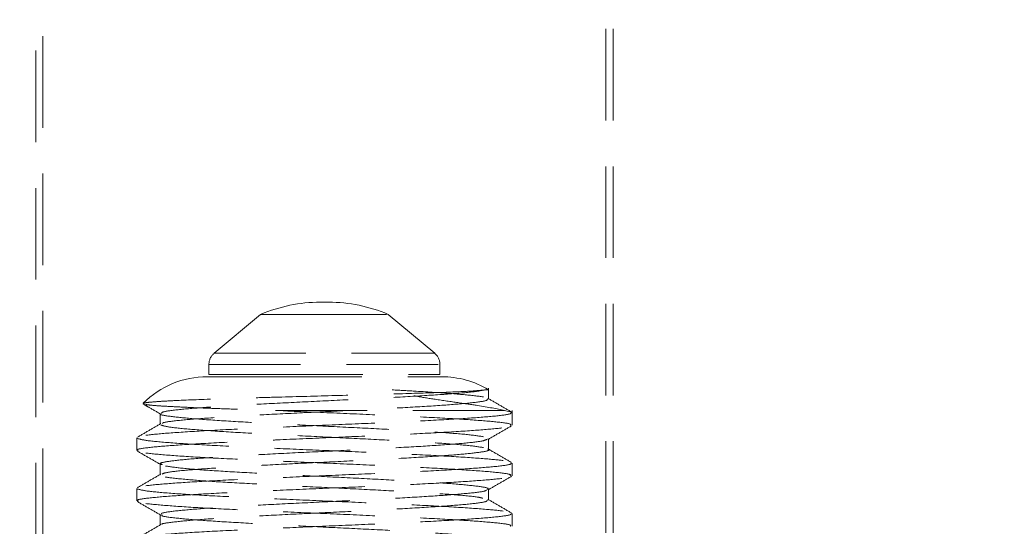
# Model space of a CAD drawing. Header units: millimetres. Extents: x 624 to 866, y 309 to 728.
# Tile 4 of 41: x 654.83 to 668.47, y 362.58 to 369.6. Entities that reach past the tile are written whole.
import ezdxf

# ---------------------------------------------------------------- set-up
doc = ezdxf.new("R2010")
doc.units = ezdxf.units.MM
doc.linetypes.add('HIDDEN', pattern=[1.905, 1.27, -0.635])
doc.styles.add('SLDTEXTSTYLE0', font='TXT', dxfattribs={"width": 0.75})
doc.dimstyles.new('SLDDIMSTYLE0', dxfattribs={"dimtxt": 3.5, "dimasz": 3.556, "dimexe": 0, "dimexo": 0.0625, "dimgap": 0.875, "dimtad": 1, "dimdec": 0, "dimlfac": 5, "dimrnd": 1e-09, "dimzin": 12, "dimdsep": 46, "dimtxsty": 'SLDTEXTSTYLE0', "dimblk1": 'CLOSED', "dimblk2": 'CLOSED', "dimsah": 1, "dimcen": 0.09, "dimadec": 0, "dimazin": 3, "dimtfac": 1, "dimtdec": 0, "dimtofl": 0, "dimtmove": 0, "dimatfit": 3, "dimldrblk": 'CLOSED', "dimfxl": 0, "dimfrac": 2, "dimtolj": 1, "dimtzin": 12, "dimarcsym": 0})

# ---------------------------------------------------------------- blocks, each defined once
blk = doc.blocks.new('_Closed')
at = {"color": 0, "linetype": 'ByBlock', "lineweight": -2}
for p, q in [((-1, 0.166667), (0, 0)), ((-1, 0.166667), (-1, -0.166667)), ((0, 0), (-1, -0.166667)), ((0, 0), (-1, 0))]:
    blk.add_line(p, q, dxfattribs=at)
blk = doc.blocks.new('_D')
at = {"color": 7, "linetype": 'Continuous', "lineweight": 0}
for p, q in [((665.549, 582.799), (712.89, 582.799)), ((711.89, 582.799), (711.89, 309.161)), ((676.049, 309.161), (712.89, 309.161))]:
    blk.add_line(p, q, dxfattribs=at)
at = {"color": 7, "linetype": 'Continuous', "lineweight": 18, "xscale": 3.556, "yscale": 3.556}
for p, rotation in [((711.89, 582.799, 1.409), 90.00000000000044), ((711.89, 309.161, 1.409), 270.0000000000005)]:
    blk.add_blockref('_Closed', p, dxfattribs=dict(at, rotation=rotation))
at = {"color": 7, "linetype": 'Continuous', "lineweight": 18, "insert": (707.378, 446.948), "char_height": 3.5, "attachment_point": 1, "rotation": 90, "style": 'SLDTEXTSTYLE0'}
blk.add_mtext('1368', dxfattribs=at)

msp = doc.modelspace()

# ---------------------------------------------------------------- linework, layer by layer
at = {"color": 7, "linetype": 'HIDDEN', "lineweight": 18}
for p, q in [((655.149, 371.28), (655.149, 358.68)), ((662.949, 358.68), (662.949, 371.28)), ((655.049, 371.08), (655.049, 358.68)), ((663.049, 358.68), (663.049, 371.08)), ((659.106, 365.686), (658.992, 365.686)), ((658.165, 365.517), (657.52, 364.978)), ((658.165, 365.517), (658.64, 365.517)), ((658.64, 365.517), (659.933, 365.517)), ((660.577, 364.978), (659.933, 365.517)), ((657.521, 364.978), (660.569, 364.978)), ((657.449, 364.824), (660.641, 364.824)), ((657.449, 364.824), (657.449, 364.686)), ((660.649, 364.686), (660.649, 364.824)), ((657.449, 364.686), (658.309, 364.686)), ((658.309, 364.686), (660.649, 364.686)), ((657.426, 364.654), (658.299, 364.654)), ((658.299, 364.654), (660.672, 364.654)), ((661.32, 364.471), (661.278, 364.471)), ((661.324, 364.344), (661.324, 364.494)), ((656.533, 364.279), (656.541, 364.277)), ((656.774, 364.144), (656.774, 363.994)), ((661.546, 364.187), (658.325, 364.187)), ((661.546, 364.187), (661.643, 364.164)), ((661.649, 363.981), (661.649, 364.187)), ((656.449, 363.806), (656.449, 363.631)), ((661.315, 363.794), (661.323, 363.79)), ((661.649, 363.281), (661.649, 363.456)), ((656.774, 363.296), (656.78, 363.294)), ((656.449, 363.106), (656.449, 362.931)), ((661.649, 362.581), (661.649, 362.756))]:
    msp.add_line(p, q, dxfattribs=at)
at = {"color": 7, "linetype": 'Continuous', "lineweight": 25}
for start, end in [(94.515, 242.7971), (0, 85.485)]:
    msp.add_arc((659.049, 340.29), 35, start, end, dxfattribs=at)
at = {"color": 7, "linetype": 'HIDDEN', "lineweight": 18}
for centre, radius, start, end in [((659.049, 340.29), 34.6, 91.8218, 244.1154), ((659.049, 340.29), 34.6, 0, 88.1782), ((658.992, 363.585), 2.102, 90, 113.1788), ((658.992, 363.585), 2.102, 88.4528, 90), ((659.106, 363.585), 2.102, 90, 91.5472), ((659.106, 363.585), 2.102, 66.8212, 90), ((657.649, 364.824), 0.2, 129.9187, 180), ((660.449, 364.824), 0.2, 0, 50.0813), ((657.426, 363.397), 1.257, 90, 134.9515), ((660.672, 363.397), 1.257, 58.7386, 90)]:
    msp.add_arc(centre, radius, start, end, dxfattribs=at)
for points, knots in [([(661.278, 364.471), (661.213, 364.465), (661.082, 364.452), (660.588, 364.432), (659.931, 364.412), (659.154, 364.391), (658.484, 364.373), (657.978, 364.359), (657.502, 364.344), (657.099, 364.329), (656.805, 364.314), (656.646, 364.302), (656.552, 364.292), (656.544, 364.285), (656.541, 364.282)], [0, 0, 0, 0, 0.108102, 0.216139, 0.326537, 0.438207, 0.550795, 0.607537, 0.665909, 0.781435, 0.83916, 0.898512, 0.957024, 1, 1, 1, 1]), ([(661.278, 364.471), (661.233, 364.463), (661.133, 364.444), (660.803, 364.415), (660.323, 364.384), (659.741, 364.353), (659.105, 364.321), (658.465, 364.29), (657.871, 364.259), (657.367, 364.227), (657.001, 364.197), (656.795, 364.168), (656.793, 364.151), (656.793, 364.144)], [0, 0, 0, 0, 0.076122, 0.171296, 0.26683, 0.362163, 0.457497, 0.553031, 0.648205, 0.74389, 0.838962, 0.93473, 1, 1, 1, 1]), ([(659.986, 364.471), (660.099, 364.465), (660.402, 364.449), (660.818, 364.421), (661.146, 364.39), (661.308, 364.367), (661.303, 364.356), (661.303, 364.354)], [0, 0, 0, 0, 0.1595088, 0.4270986, 0.6925736, 0.9601166, 1, 1, 1, 1]), ([(661.546, 364.187), (661.436, 364.209), (661.27, 364.242), (660.905, 364.293), (660.613, 364.336), (660.363, 364.375), (660.181, 364.41), (660.079, 364.434), (660.012, 364.457), (659.993, 364.467), (659.986, 364.471)], [0, 0, 0, 0, 0.3523423, 0.5300117, 0.7074741, 0.8452779, 0.90617, 0.9673388, 0.9884519, 1, 1, 1, 1]), ([(656.54, 364.274), (656.566, 364.259), (656.647, 364.212), (656.728, 364.166), (656.782, 364.134)], [0, 0, 0, 0, 0.327666, 1, 1, 1, 1]), ([(656.576, 364.267), (656.609, 364.263), (656.674, 364.255), (656.859, 364.243), (657.1, 364.231), (657.402, 364.218), (657.801, 364.204), (658.131, 364.194), (658.325, 364.187)], [0, 0, 0, 0, 0.154542, 0.306467, 0.462713, 0.616129, 0.773951, 1, 1, 1, 1]), ([(661.302, 364.344), (661.306, 364.338), (661.318, 364.323), (661.144, 364.296), (660.806, 364.265), (660.322, 364.234), (659.741, 364.203), (659.105, 364.171), (658.465, 364.14), (657.871, 364.109), (657.366, 364.077), (657.004, 364.047), (656.811, 364.022), (656.805, 364.008), (656.804, 364.004)], [0, 0, 0, 0, 0.047314, 0.139604, 0.2314, 0.323544, 0.415494, 0.507444, 0.599588, 0.691384, 0.783673, 0.875371, 0.967741, 1, 1, 1, 1]), ([(661.64, 364.165), (661.585, 364.197), (661.477, 364.26), (661.368, 364.323), (661.314, 364.354)], [0, 0, 0, 0, 0.500065, 1, 1, 1, 1]), ([(661.636, 364.156), (661.636, 364.151), (661.635, 364.135), (661.445, 364.109), (661.056, 364.078), (660.504, 364.046), (659.84, 364.015), (659.113, 363.984), (658.382, 363.952), (657.703, 363.922), (657.127, 363.89), (656.709, 363.859), (656.473, 363.831), (656.471, 363.813), (656.471, 363.806)], [0, 0, 0, 0, 0.0457378, 0.1352795, 0.2243435, 0.3137446, 0.4029576, 0.4921707, 0.5815717, 0.6706358, 0.7601773, 0.8491463, 0.9387662, 1, 1, 1, 1]), ([(656.782, 364.134), (656.782, 364.134), (656.771, 364.124), (656.912, 364.102), (657.208, 364.072), (657.67, 364.04), (658.235, 364.009), (658.863, 363.977), (659.507, 363.946), (660.115, 363.915), (660.636, 363.884), (661.046, 363.853), (661.185, 363.832), (661.254, 363.821)], [0, 0, 0, 0, 0.000271, 0.100618, 0.200188, 0.300483, 0.400129, 0.500302, 0.600085, 0.700065, 0.800045, 0.899828, 1, 1, 1, 1]), ([(661.623, 363.981), (661.629, 363.986), (661.644, 364.001), (661.45, 364.028), (661.069, 364.058), (660.52, 364.09), (659.857, 364.121), (659.132, 364.153), (658.614, 364.174), (658.353, 364.186), (658.325, 364.187)], [0, 0, 0, 0, 0.073539, 0.225507, 0.376302, 0.528296, 0.679113, 0.831027, 0.981961, 1, 1, 1, 1]), ([(656.784, 364.004), (656.729, 363.973), (656.621, 363.91), (656.512, 363.847), (656.458, 363.815)], [0, 0, 0, 0, 0.499935, 1, 1, 1, 1]), ([(656.47, 363.631), (656.464, 363.634), (656.436, 363.647), (656.594, 363.672), (656.936, 363.702), (657.458, 363.734), (657.973, 363.759), (658.527, 363.784), (659.114, 363.809), (659.84, 363.84), (660.504, 363.871), (661.058, 363.903), (661.439, 363.934), (661.63, 363.957), (661.624, 363.97), (661.623, 363.973)], [0, 0, 0, 0, 0.026166, 0.117868, 0.209088, 0.300902, 0.392052, 0.428882, 0.520502, 0.611932, 0.703359, 0.794982, 0.886257, 0.978023, 1, 1, 1, 1]), ([(656.782, 363.984), (656.818, 363.973), (656.89, 363.952), (657.214, 363.922), (657.668, 363.89), (658.235, 363.859), (658.863, 363.827), (659.507, 363.796), (660.115, 363.765), (660.636, 363.734), (661.046, 363.703), (661.185, 363.682), (661.254, 363.671)], [0, 0, 0, 0, 0.100375, 0.199972, 0.300294, 0.399967, 0.500166, 0.599976, 0.699984, 0.799991, 0.899801, 1, 1, 1, 1]), ([(661.316, 363.784), (661.37, 363.816), (661.479, 363.878), (661.587, 363.941), (661.641, 363.973)], [0, 0, 0, 0, 0.499922, 1, 1, 1, 1]), ([(656.459, 363.796), (656.5, 363.786), (656.582, 363.765), (656.952, 363.734), (657.471, 363.702), (658.119, 363.672), (658.837, 363.64), (659.572, 363.609), (660.266, 363.578), (660.866, 363.546), (661.303, 363.516), (661.566, 363.489), (661.618, 363.472), (661.643, 363.464)], [0, 0, 0, 0, 0.094319, 0.187907, 0.282176, 0.375836, 0.46999, 0.563778, 0.657752, 0.751725, 0.845514, 0.928525, 1, 1, 1, 1]), ([(661.302, 363.784), (661.282, 363.776), (661.236, 363.757), (660.958, 363.728), (660.531, 363.696), (659.982, 363.665), (659.363, 363.633), (658.718, 363.603), (658.1, 363.571), (657.556, 363.54), (657.126, 363.509), (656.857, 363.478), (656.746, 363.453), (656.791, 363.438), (656.803, 363.434)], [0, 0, 0, 0, 0.072379, 0.161319, 0.250953, 0.339879, 0.429497, 0.518464, 0.608004, 0.697066, 0.786466, 0.875677, 0.964888, 1, 1, 1, 1]), ([(661.324, 363.644), (661.324, 363.669), (661.324, 363.719), (661.324, 363.769), (661.324, 363.794)], [0, 0, 0, 0, 0.500081, 1, 1, 1, 1]), ([(656.456, 363.623), (656.511, 363.591), (656.619, 363.528), (656.728, 363.466), (656.782, 363.434)], [0, 0, 0, 0, 0.500077, 1, 1, 1, 1]), ([(661.623, 363.281), (661.629, 363.286), (661.644, 363.301), (661.45, 363.328), (661.069, 363.358), (660.52, 363.39), (659.857, 363.421), (659.132, 363.453), (658.399, 363.484), (657.719, 363.515), (657.139, 363.546), (656.72, 363.578), (656.492, 363.603), (656.484, 363.618), (656.481, 363.623)], [0, 0, 0, 0, 0.044453, 0.136314, 0.227465, 0.319342, 0.410507, 0.502336, 0.593571, 0.685287, 0.776648, 0.868188, 0.959729, 1, 1, 1, 1]), ([(661.315, 363.644), (661.318, 363.643), (661.347, 363.631), (661.232, 363.608), (660.964, 363.578), (660.529, 363.546), (659.983, 363.515), (659.363, 363.483), (658.718, 363.453), (658.1, 363.421), (657.554, 363.39), (657.131, 363.359), (656.86, 363.33), (656.818, 363.312), (656.8, 363.304)], [0, 0, 0, 0, 0.010433, 0.102749, 0.194398, 0.286763, 0.378397, 0.470746, 0.562422, 0.65469, 0.746465, 0.838588, 0.930516, 1, 1, 1, 1]), ([(661.64, 363.465), (661.585, 363.497), (661.477, 363.56), (661.368, 363.623), (661.314, 363.654)], [0, 0, 0, 0, 0.500126, 1, 1, 1, 1]), ([(661.636, 363.456), (661.636, 363.451), (661.635, 363.435), (661.445, 363.409), (661.056, 363.378), (660.504, 363.346), (659.84, 363.315), (659.113, 363.284), (658.382, 363.252), (657.703, 363.222), (657.127, 363.19), (656.709, 363.159), (656.473, 363.131), (656.471, 363.113), (656.471, 363.106)], [0, 0, 0, 0, 0.0457378, 0.1352795, 0.2243435, 0.3137446, 0.4029576, 0.4921707, 0.5815717, 0.6706358, 0.7601773, 0.8491463, 0.9387662, 1, 1, 1, 1]), ([(656.774, 363.444), (656.774, 363.419), (656.774, 363.369), (656.774, 363.319), (656.774, 363.294)], [0, 0, 0, 0, 0.499919, 1, 1, 1, 1]), ([(656.784, 363.304), (656.729, 363.273), (656.621, 363.21), (656.512, 363.147), (656.458, 363.115)], [0, 0, 0, 0, 0.499874, 1, 1, 1, 1]), ([(656.848, 363.415), (656.918, 363.405), (657.06, 363.384), (657.473, 363.352), (657.998, 363.322), (658.607, 363.29), (659.251, 363.259), (659.878, 363.227), (660.441, 363.197), (660.898, 363.165), (661.197, 363.134), (661.335, 363.11), (661.311, 363.097), (661.306, 363.094)], [0, 0, 0, 0, 0.097006, 0.194533, 0.291435, 0.389047, 0.485905, 0.583535, 0.680407, 0.777985, 0.874932, 0.972391, 1, 1, 1, 1]), ([(656.47, 362.931), (656.464, 362.934), (656.436, 362.947), (656.594, 362.972), (656.936, 363.002), (657.458, 363.034), (657.973, 363.059), (658.527, 363.084), (659.114, 363.109), (659.84, 363.14), (660.504, 363.171), (661.058, 363.203), (661.439, 363.234), (661.63, 363.257), (661.624, 363.27), (661.623, 363.273)], [0, 0, 0, 0, 0.0261655, 0.1178662, 0.2090847, 0.3008974, 0.3920465, 0.4288757, 0.5204948, 0.6119232, 0.7033496, 0.7949706, 0.8862446, 0.9780094, 1, 1, 1, 1]), ([(656.845, 363.266), (656.846, 363.266), (656.87, 363.255), (657.08, 363.234), (657.467, 363.202), (657.999, 363.172), (658.606, 363.14), (659.251, 363.109), (659.878, 363.077), (660.443, 363.047), (660.89, 363.015), (661.168, 362.989), (661.224, 362.974), (661.242, 362.969)], [0, 0, 0, 0, 0.004259, 0.109194, 0.214692, 0.319514, 0.425105, 0.529879, 0.635488, 0.740278, 0.845832, 0.950702, 1, 1, 1, 1]), ([(661.316, 363.084), (661.37, 363.116), (661.479, 363.178), (661.587, 363.241), (661.641, 363.273)], [0, 0, 0, 0, 0.4999232, 1, 1, 1, 1]), ([(656.459, 363.096), (656.5, 363.086), (656.582, 363.065), (656.952, 363.034), (657.471, 363.002), (658.119, 362.972), (658.837, 362.94), (659.572, 362.909), (660.266, 362.878), (660.866, 362.846), (661.303, 362.816), (661.566, 362.789), (661.618, 362.772), (661.643, 362.764)], [0, 0, 0, 0, 0.094319, 0.187907, 0.282176, 0.375836, 0.46999, 0.563778, 0.657752, 0.751725, 0.845514, 0.928525, 1, 1, 1, 1]), ([(661.294, 363.084), (661.292, 363.08), (661.285, 363.065), (661.086, 363.04), (660.72, 363.009), (660.213, 362.978), (659.617, 362.946), (658.976, 362.915), (658.341, 362.884), (657.762, 362.853), (657.281, 362.821), (656.947, 362.79), (656.778, 362.764), (656.791, 362.749), (656.796, 362.744)], [0, 0, 0, 0, 0.037271, 0.129116, 0.22096, 0.312624, 0.404645, 0.496184, 0.588318, 0.679786, 0.771968, 0.863422, 0.955589, 1, 1, 1, 1]), ([(661.324, 362.944), (661.324, 362.969), (661.324, 363.019), (661.324, 363.069), (661.324, 363.094)], [0, 0, 0, 0, 0.500161, 1, 1, 1, 1]), ([(656.456, 362.923), (656.511, 362.891), (656.619, 362.828), (656.728, 362.766), (656.782, 362.734)], [0, 0, 0, 0, 0.500076, 1, 1, 1, 1]), ([(661.623, 362.581), (661.629, 362.586), (661.644, 362.601), (661.45, 362.628), (661.069, 362.658), (660.52, 362.69), (659.857, 362.721), (659.132, 362.753), (658.399, 362.784), (657.719, 362.815), (657.139, 362.846), (656.72, 362.878), (656.492, 362.903), (656.484, 362.918), (656.481, 362.923)], [0, 0, 0, 0, 0.044451, 0.13631, 0.227458, 0.319332, 0.410495, 0.502321, 0.593554, 0.685267, 0.776625, 0.868162, 0.959701, 1, 1, 1, 1]), ([(661.306, 362.944), (661.304, 362.936), (661.301, 362.918), (661.089, 362.89), (660.72, 362.859), (660.213, 362.828), (659.617, 362.796), (658.976, 362.765), (658.341, 362.734), (657.762, 362.703), (657.28, 362.671), (656.952, 362.64), (656.79, 362.617), (656.794, 362.606), (656.795, 362.604)], [0, 0, 0, 0, 0.06586, 0.157909, 0.249956, 0.341823, 0.434047, 0.525788, 0.618125, 0.709795, 0.802182, 0.893838, 0.986208, 1, 1, 1, 1]), ([(661.64, 362.765), (661.585, 362.797), (661.477, 362.86), (661.368, 362.923), (661.314, 362.954)], [0, 0, 0, 0, 0.5001876, 1, 1, 1, 1]), ([(661.636, 362.756), (661.636, 362.751), (661.635, 362.735), (661.445, 362.709), (661.056, 362.678), (660.504, 362.646), (659.84, 362.615), (659.113, 362.584), (658.382, 362.552), (657.703, 362.522), (657.127, 362.49), (656.709, 362.459), (656.473, 362.431), (656.471, 362.413), (656.471, 362.406)], [0, 0, 0, 0, 0.045738, 0.13528, 0.224343, 0.313745, 0.402958, 0.492171, 0.581572, 0.670636, 0.760177, 0.849146, 0.938766, 1, 1, 1, 1]), ([(656.774, 362.744), (656.774, 362.719), (656.774, 362.669), (656.774, 362.619), (656.774, 362.594)], [0, 0, 0, 0, 0.499839, 1, 1, 1, 1]), ([(656.796, 362.734), (656.796, 362.732), (656.791, 362.719), (656.957, 362.696), (657.29, 362.665), (657.775, 362.634), (658.356, 362.603), (658.992, 362.571), (659.632, 362.54), (660.228, 362.509), (660.727, 362.477), (661.109, 362.447), (661.224, 362.425), (661.282, 362.415)], [0, 0, 0, 0, 0.020026, 0.118286, 0.216021, 0.314126, 0.412025, 0.509924, 0.608029, 0.705764, 0.804024, 0.901654, 1, 1, 1, 1]), ([(656.784, 362.604), (656.729, 362.573), (656.621, 362.51), (656.512, 362.447), (656.458, 362.415)], [0, 0, 0, 0, 0.4998124, 1, 1, 1, 1])]:
    msp.add_open_spline(points, degree=3, knots=knots, dxfattribs=at)

# ---------------------------------------------------------------- dimensions: what is measured, and where the dimension line sits
at = {"color": 7, "linetype": 'Continuous', "lineweight": 18}
dim = msp.add_linear_dim(base=(711.89, 309.161), p1=(664.549, 582.799), p2=(675.049, 309.161), angle=90, dimstyle='SLDDIMSTYLE0', dxfattribs=at)
dim.commit()
dim.dimension.update_dxf_attribs({"geometry": '_D', "text_midpoint": (711.89, 452.12), "dimtype": 160})

doc.saveas('drawing.dxf')
